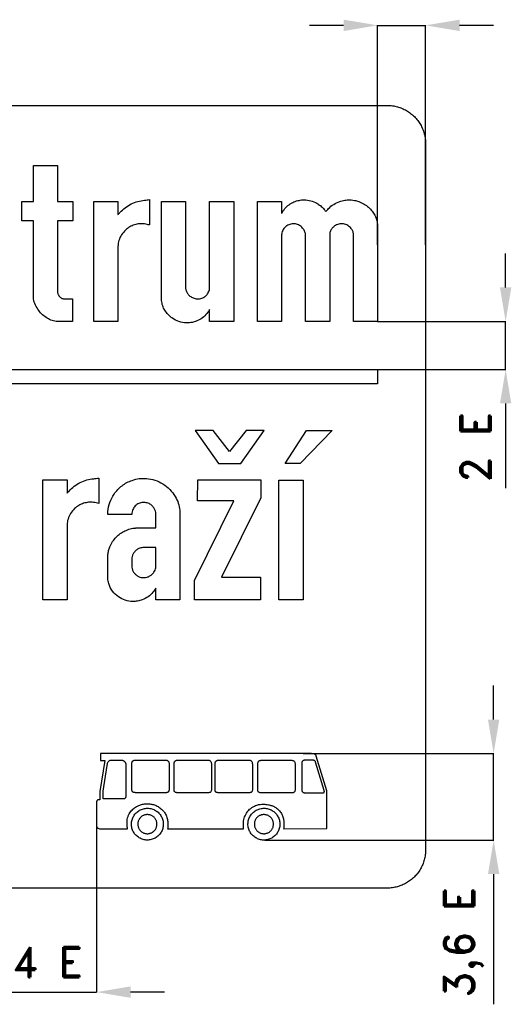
# Model space of a CAD drawing. Header units: millimetres. Extents: x -515 to 3121, y -2498 to 3941.
# Tile 4 of 5: x 1172 to 2401, y -194 to 2267. Entities that reach past the tile are written whole.
import ezdxf

# ---------------------------------------------------------------- set-up
doc = ezdxf.new("R2010")
doc.units = ezdxf.units.MM
doc.header["$LTSCALE"] = 5
doc.layers.add('Kóty', color=2, linetype='Continuous')
doc.layers.add('Značka', color=7, linetype='Continuous')
doc.styles.get("Standard").update_dxf_attribs({"font": 'romand.shx', "height": 75})

msp = doc.modelspace()

# ---------------------------------------------------------------- linework, layer by layer
at = {"layer": 'Kóty'}
for p, q in [((1982.1, 2252.8), (1897.1, 2252.8)), ((2067.1, 1704), (2067.1, 2253)), ((2187.1, 1704), (2187.1, 2253)), ((2357.1, 2252.8), (2272.1, 2252.8)), ((2387.1, 1597.8), (2387.1, 1682.8)), ((2067.1, 1512.8), (2387.3, 1512.8)), ((2067.1, 1392.8), (2387.3, 1392.8)), ((2387.1, 1307.8), (2387.1, 1095.8)), ((2357.1, 517.8), (2357.1, 602.8)), ((1881.3, 432.8), (2357.3, 432.8)), ((1364.4, 253.2), (1364.4, -163.4)), ((1785, 216.8), (2357.3, 216.8)), ((2357.1, 131.8), (2357.1, -193.7)), ((1534.4, -163.2), (1449.4, -163.2))]:
    msp.add_line(p, q, dxfattribs=at)
for points in [[(2067.1, 2252.8), (2187.1, 2252.8)], [(2387.1, 1392.8), (2387.1, 1512.8)], [(2357.1, 216.8), (2357.1, 432.8)], [(1124.4, -163.2), (1364.4, -163.2)]]:
    msp.add_lwpolyline(points, dxfattribs=at)
for points in [[(1982.1, 2267), (1982.1, 2238.6), (2067.1, 2252.8)], [(2272.1, 2267), (2272.1, 2238.6), (2187.1, 2252.8)], [(2373, 1597.8), (2401.3, 1597.8), (2387.1, 1512.8)], [(2373, 1307.8), (2401.3, 1307.8), (2387.1, 1392.8)], [(2343, 517.8), (2371.3, 517.8), (2357.1, 432.8)], [(2343, 131.8), (2371.3, 131.8), (2357.1, 216.8)], [(1449.4, -149), (1449.4, -177.4), (1364.4, -163.2)]]:
    msp.add_solid(points, dxfattribs=at)
at = {"layer": 'Značka', "color": 251}
for points in [[(471.1, 2052.8), (2091.1, 2052.8), (2091.4, 2052.8), (2091.8, 2052.8, -0.03218), (2104.2, 2051.9, -0.035443), (2116.4, 2049.4, -0.036267), (2128.2, 2045.4, -0.034421), (2139.3, 2039.8, -0.033721), (2149.6, 2032.9, -0.034085), (2159, 2024.7, -0.034209), (2167.2, 2015.4, -0.034229), (2174.1, 2005, -0.034044), (2179.6, 1993.9, -0.033412), (2183.7, 1982.1, -0.034127), (2186.2, 1969.9, -0.036745), (2187.1, 1957.5), (2187.1, 1957.2), (2187.1, 1956.8), (2187.1, 192.8), (2187.1, 192.4), (2187.1, 192, -0.03218), (2186.2, 179.6, -0.035443), (2183.7, 167.5, -0.036267), (2179.7, 155.7, -0.034421), (2174.1, 144.6, -0.033721), (2167.2, 134.2, -0.034085), (2159, 124.9, -0.034209), (2149.6, 116.7, -0.034229), (2139.3, 109.8, -0.034044), (2128.2, 104.2, -0.033412), (2116.4, 100.2, -0.034127), (2104.2, 97.6, -0.036745), (2091.8, 96.8), (2091.4, 96.8), (2091.1, 96.8), (471.1, 96.8)], [(1304.7, 1512.8), (1270.5, 1512.8, -0.005605), (1266.9, 1512.8, -0.016877), (1263.4, 1513, -0.074451), (1250.2, 1516.2, -0.057323), (1238.1, 1522.8, -0.053133), (1227, 1532, -0.045337), (1217.9, 1543.3, -0.057739), (1210.2, 1557.3, -0.096237), (1207, 1572.6, -0.014388), (1207, 1575.1, -0.004774), (1207.1, 1577.7), (1207.1, 1763.9), (1177.5, 1763.9), (1177.5, 1812.3), (1207.1, 1812.3), (1207.1, 1902.6), (1266.9, 1902.6), (1266.9, 1812.3), (1304.9, 1812.3), (1304.9, 1763.9), (1266.9, 1763.9), (1266.9, 1587.3, 0.002625), (1267.1, 1586.3, 0.007866), (1267.2, 1585.3, 0.036804), (1268, 1582.1, 0.043026), (1269.2, 1579, 0.05921), (1271.5, 1575.5, 0.062653), (1274.6, 1572.6, 0.060948), (1278, 1570.6, 0.064445), (1281.7, 1569.4, 0.020647), (1283.3, 1569.2, 0.006878), (1284.9, 1569.1), (1304.7, 1569.1), (1304.7, 1512.8)], [(1357.4, 1512.8), (1357.4, 1813), (1417.8, 1813), (1417.8, 1779.7, -0.001357), (1420.4, 1782.4, -0.004055), (1422.9, 1785, -0.034321), (1436, 1797, -0.05385), (1451, 1806.4, -0.054421), (1467.3, 1812.7, -0.03754), (1484.6, 1815.9, -0.008124), (1490.8, 1816.6, -0.002726), (1497, 1817.2), (1497, 1753.9, 0.006688), (1490.6, 1755.4, 0.020022), (1484.1, 1756.5, 0.051745), (1471.6, 1756.8, 0.059184), (1459.4, 1754.3, 0.063086), (1447.4, 1749, 0.054222), (1437, 1741, 0.063995), (1426.8, 1729.1, 0.078425), (1420.4, 1715, 0.032813), (1418.8, 1708.4, 0.02289), (1418.1, 1701.8, 0.003214), (1417.9, 1700.2), (1417.8, 1698.6), (1417.8, 1512.8), (1357.4, 1512.8)], [(1707.4, 1813), (1707.4, 1512.8), (1647.2, 1512.8), (1647.2, 1542.5, -0.00396), (1645.1, 1539.2, -0.011861), (1642.9, 1536, -0.062313), (1632.3, 1524.5, -0.064618), (1619, 1515.9, -0.066001), (1604.4, 1510.6, -0.065123), (1588.8, 1509.2, -0.075643), (1570.4, 1512.4, -0.078854), (1554, 1520.8, -0.057823), (1543.5, 1530.1, -0.046944), (1535.1, 1541.3, -0.024), (1532.1, 1546.4, -0.036856), (1529.8, 1551.8, -0.038175), (1528.2, 1558.4, -0.015778), (1527.2, 1565.1), (1527, 1567), (1526.8, 1568.8), (1526.8, 1813), (1587, 1813), (1587, 1597.7, 0.003415), (1587, 1596.6, 0.010268), (1587.1, 1595.5, 0.085128), (1589, 1588, 0.06705), (1593.1, 1581.3, 0.076219), (1599.9, 1574.8, 0.081181), (1608.3, 1570.7, 0.094664), (1619.3, 1569.1, 0.101699), (1630, 1571.8, 0.086809), (1637.7, 1576.9, 0.077493), (1643.4, 1584.2, 0.048045), (1645.7, 1589.1, 0.056644), (1646.9, 1594.3, 0.012604), (1647.1, 1595.8, 0.00419), (1647.2, 1597.3), (1647.2, 1813), (1707.4, 1813)], [(1766.9, 1512.8), (1766.9, 1813), (1827.1, 1813), (1827.1, 1783.1, -0.007667), (1831.1, 1789.1, -0.023053), (1835.5, 1794.9, -0.058057), (1845.8, 1804.5, -0.05976), (1858, 1811.5, -0.056695), (1870.6, 1815.5, -0.054628), (1883.7, 1816.6, -0.065524), (1899.9, 1814.5, -0.065807), (1915, 1808.2, -0.04448), (1924, 1802.2, -0.044558), (1931.8, 1794.8, -0.015105), (1934.9, 1791.1, -0.005029), (1937.8, 1787.3, -0.004275), (1941, 1791.1, -0.012786), (1944.3, 1794.8, -0.057955), (1957.3, 1805.5, -0.063961), (1972.4, 1812.7, -0.05041), (1984.8, 1815.9, -0.046754), (1997.5, 1816.6, -0.054106), (2012.7, 1814.7, -0.056289), (2027.1, 1809.5, -0.050384), (2038.9, 1802.4, -0.045981), (2049.2, 1793.2, -0.04497), (2057.1, 1783.5, -0.057324), (2062.8, 1772.4, -0.036847), (2065.2, 1764.8, -0.028178), (2066.6, 1756.8, -0.005482), (2066.8, 1754.4, -0.001832), (2067.1, 1752), (2067.1, 1512.8), (2007.2, 1512.8), (2007.2, 1727.3, 0.004685), (2007.2, 1729, 0.014109), (2007.1, 1730.7, 0.081641), (2005, 1738.3, 0.068914), (2000.8, 1745.2, 0.092291), (1992.3, 1752.8, 0.10264), (1981.8, 1756.6, 0.105001), (1970.1, 1756.3, 0.103269), (1959.6, 1751.4, 0.073758), (1953.7, 1745.8, 0.065688), (1949.5, 1738.9, 0.0417), (1948, 1734.9, 0.061324), (1947.3, 1730.7, 0.011808), (1947.3, 1729.7, 0.003921), (1947.3, 1728.8), (1947.3, 1512.8), (1887.1, 1512.8), (1887.1, 1726.1, 0.005403), (1887.1, 1728.1, 0.016253), (1887, 1730.2, 0.085366), (1884.7, 1738.7, 0.076563), (1879.7, 1746.2, 0.08913), (1871.6, 1753, 0.094709), (1861.7, 1756.4, 0.099053), (1850.4, 1756.2, 0.099279), (1840.2, 1751.8, 0.060731), (1835.1, 1747.6, 0.057242), (1831.2, 1742.4, 0.050205), (1828.7, 1737.3, 0.056344), (1827.4, 1731.8, 0.009573), (1827.2, 1730.7, 0.003193), (1827.1, 1729.5), (1827.1, 1512.8), (1766.9, 1512.8)], [(1230.1, 816.8), (1230.1, 1117), (1290.6, 1117), (1290.6, 1083.7, -0.001357), (1293.1, 1086.4, -0.004055), (1295.6, 1089, -0.034321), (1308.8, 1101, -0.05385), (1323.7, 1110.4, -0.054421), (1340.1, 1116.7, -0.03754), (1357.4, 1119.9, -0.008124), (1363.6, 1120.6, -0.002726), (1369.8, 1121.2), (1369.8, 1057.9, 0.006688), (1363.3, 1059.4, 0.020022), (1356.8, 1060.5, 0.051745), (1344.3, 1060.8, 0.059184), (1332.1, 1058.3, 0.063086), (1320.2, 1053, 0.054222), (1309.7, 1045, 0.063995), (1299.5, 1033.1, 0.078425), (1293.1, 1019, 0.032813), (1291.6, 1012.4, 0.02289), (1290.8, 1005.8, 0.003214), (1290.7, 1004.2), (1290.6, 1002.6), (1290.6, 816.8), (1230.1, 816.8)], [(1512.4, 816.8), (1512.5, 846.5, -0.007047), (1509.1, 841.2, -0.021165), (1505.4, 836.2, -0.069656), (1493.4, 824.9, -0.067934), (1478.8, 817.3, -0.051829), (1466.9, 814, -0.049909), (1454.6, 813.1, -0.074232), (1436.1, 816.1, -0.080216), (1419.3, 824.5, -0.088749), (1404.3, 839.2, -0.08636), (1395.1, 857.9, -0.029369), (1393.5, 864, -0.033407), (1392.7, 870.2, -0.00924), (1392.6, 872.4, -0.003073), (1392.5, 874.6), (1392.5, 926.6, -0.002302), (1392.6, 928.7, -0.006915), (1392.8, 930.7, -0.040582), (1394.6, 940.2, -0.034407), (1397.8, 949.4, -0.048979), (1404.6, 962.6, -0.052899), (1413.9, 974, -0.047215), (1423.8, 982.6, -0.04204), (1435.2, 989.3, -0.046738), (1448.1, 994.4, -0.060123), (1461.7, 996.6, -0.005087), (1463, 996.7, -0.001696), (1464.4, 996.8), (1512.7, 996.8), (1512.7, 1033, 0.002398), (1512.5, 1034.2, 0.007181), (1512.4, 1035.3, 0.062735), (1510.3, 1042.4, 0.066446), (1506.4, 1048.8, 0.082409), (1499.8, 1055.2, 0.080355), (1491.4, 1059.2, 0.094534), (1480.6, 1060.6, 0.096991), (1470, 1057.9, 0.094084), (1461.2, 1051.9, 0.104033), (1455.4, 1043.2, 0.05477), (1453.5, 1037.1, 0.017783), (1452.5, 1030.6), (1392.5, 1030.2, -0.002963), (1392.6, 1034.3, -0.00888), (1392.9, 1038.3, -0.065707), (1397.7, 1060.7, -0.068777), (1408.3, 1081.2, -0.085682), (1428.1, 1102.3, -0.085553), (1453.6, 1115.7, -0.055458), (1471.2, 1120, -0.053361), (1489.3, 1120.3, -0.061548), (1510.5, 1116.2, -0.06263), (1530.1, 1107, -0.064764), (1547.5, 1093.2, -0.062237), (1560.9, 1075.4, -0.055582), (1568.9, 1058.6, -0.068037), (1572.4, 1040.6, -0.007285), (1572.6, 1038.2, -0.002428), (1572.7, 1035.8), (1572.7, 816.8), (1512.4, 816.8)], [(1512.6, 947.8), (1482.7, 947.8, 0.002639), (1481.5, 947.8, 0.00792), (1480.4, 947.7, 0.04645), (1475.3, 946.9, 0.044053), (1470.3, 945.2, 0.068255), (1463.3, 941, 0.071103), (1457.7, 935, 0.067081), (1454.2, 928.7, 0.082003), (1452.7, 921.9, 0.007745), (1452.6, 921.1), (1452.6, 920.3), (1452.6, 900.7), (1452.6, 899.8, 0.007427), (1452.7, 898.9, 0.077219), (1454.5, 891.5, 0.067705), (1458.3, 884.7, 0.064861), (1463.4, 879.2, 0.069912), (1469.7, 875.3, 0.062566), (1476.1, 873.2, 0.05566), (1482.8, 872.6, 0.065072), (1490.8, 873.7, 0.076011), (1498, 876.9, 0.06113), (1503.1, 880.9, 0.044229), (1507.4, 885.9, 0.048458), (1510.7, 891.3, 0.081732), (1512.4, 897.3, 0.013307), (1512.5, 898.4, 0.004411), (1512.6, 899.5), (1512.6, 947.8)], [(1441.9, 244.7, -0.003728), (1441.3, 249.8, -0.01117), (1440.8, 254.8, -0.026528), (1440.6, 262, -0.037791), (1441.4, 269.2, -0.043313), (1443.2, 276, -0.046788), (1446.2, 282.4, -0.03693), (1449.3, 287.2, -0.030055), (1453.2, 291.6, -0.05514), (1462.1, 299, -0.061671), (1472.5, 304.1, -0.050046), (1481.6, 306.6, -0.042258), (1491.1, 307.4, -0.040207), (1500.2, 306.8, -0.046467), (1509, 304.6, -0.053494), (1518.3, 300.4, -0.051653), (1526.5, 294.4, -0.04283), (1532.2, 288.6, -0.046515), (1536.7, 281.8, -0.035287), (1539.3, 276.3, -0.033242), (1541.1, 270.5, -0.044761), (1542.7, 261, -0.032247), (1542.7, 251.4, -0.007075), (1542.5, 248, -0.002368), (1542.2, 244.6), (1732.2, 245.1, -0.004445), (1731.8, 249, -0.013419), (1731.5, 252.9, -0.033404), (1731.7, 260.4, -0.030958), (1732.9, 267.8, -0.062154), (1737.3, 280.9, -0.090141), (1745.2, 291.9, -0.034522), (1748.9, 295.2, -0.024272), (1753, 298.2, -0.030558), (1759, 301.6, -0.039226), (1765.4, 304.1, -0.047719), (1773.5, 306, -0.038568), (1781.9, 306.4, -0.023992), (1787.9, 306, -0.020968), (1793.9, 305.1, -0.034527), (1802.4, 302.9, -0.049464), (1810.4, 299.4, -0.063879), (1818.6, 293.4, -0.061349), (1825.2, 285.5, -0.056353), (1829.7, 277, -0.054204), (1832.2, 267.7, -0.022387), (1832.8, 263.3, -0.017125), (1833, 258.9, -0.016973), (1833, 253.4, -0.014844), (1832.5, 247.9, -0.00273), (1832.4, 246.4), (1832.2, 245), (1940.4, 245.5), (1940.4, 339.5), (1913.6, 426.4, 0.019599), (1913.1, 428, 0.062092), (1912.3, 429.5, 0.083674), (1910.8, 430.9, 0.06153), (1908.9, 431.8, 0.055241), (1906.5, 432.4, 0.024543), (1904, 432.6, 0.006464), (1901.7, 432.7, 0.002162), (1899.4, 432.8), (1374.5, 432.8), (1374.5, 415.5), (1385.2, 415.5), (1372.7, 338.5), (1372.5, 317.7), (1371.8, 317.6, 0.00818), (1371, 317.6, 0.009602), (1370.3, 317.5, 0.006619), (1369.5, 317.4, 0.020292), (1368.5, 317.3, 0.04892), (1367.6, 317, 0.087203), (1366.3, 316.1, 0.078278), (1365.4, 315, 0.055814), (1364.9, 313.9, 0.043219), (1364.6, 312.8, 0.019712), (1364.5, 312, 0.006566), (1364.4, 311.2), (1364.4, 253.2, 0.009432), (1364.5, 252, 0.028289), (1364.7, 250.9, 0.048898), (1365.1, 249.5, 0.060652), (1365.8, 248.3, 0.069383), (1366.9, 247.1, 0.052857), (1368.3, 246.2, 0.080136), (1371.7, 245.1, 0.035822), (1375.3, 244.8, 0.005189), (1376.9, 244.7, 0.001758), (1378.4, 244.7), (1441.9, 244.7)], [(1381.2, 319.7), (1381.1, 339.2), (1391.2, 403.2, -0.008173), (1391.6, 406.1, -0.023755), (1392.2, 408.9, -0.051595), (1393.4, 411.9, -0.099547), (1395.3, 414.4, -0.07688), (1397.2, 415.7, -0.057492), (1399.3, 416.4, -0.044459), (1401.8, 416.7, -0.014882), (1404.4, 416.7), (1424.6, 416.7, -0.014749), (1427, 416.6, -0.04537), (1429.4, 416.2, -0.047561), (1431.3, 415.5, -0.044417), (1433, 414.5, -0.046798), (1434.6, 413.2, -0.053483), (1435.8, 411.6, -0.051848), (1436.7, 409.8, -0.047983), (1437.3, 408, -0.04191), (1437.5, 405.7, -0.013799), (1437.5, 403.4), (1437.4, 329.3), (1437.4, 328.3, -0.006381), (1437.5, 327.3, -0.00834), (1437.4, 326.3, -0.007018), (1437.4, 325.2, -0.040025), (1437.1, 323.3, -0.108918), (1436.4, 321.7, -0.092082), (1435.4, 320.7, -0.084455), (1434.2, 320.1, -0.040256), (1433.4, 319.9, -0.013477), (1432.6, 319.8), (1381.2, 319.7)], [(1452.5, 402.8, 0.001995), (1452.6, 404.5, 0.005967), (1452.6, 406.3, -0.007084), (1452.7, 408.4, -0.040803), (1453, 410.5, -0.052146), (1453.5, 412.2, -0.063818), (1454.4, 413.7, -0.064646), (1455.6, 414.9, -0.063069), (1457, 415.8, -0.03213), (1457.9, 416.1, -0.027094), (1458.8, 416.4, -0.035228), (1460.5, 416.6, -0.011588), (1462.2, 416.7), (1533.8, 416.7, -0.001502), (1535.4, 416.7, -0.004441), (1537, 416.7, -0.027729), (1539.2, 416.5, -0.070018), (1541.3, 415.9, -0.078327), (1543, 414.9, -0.077395), (1544.4, 413.4, -0.102039), (1545.5, 410.4, -0.045484), (1545.8, 407.1, -0.004175), (1545.8, 406.3), (1545.8, 405.5), (1546, 343, -0.029212), (1545.5, 340.3, -0.097021), (1544.5, 337.9, -0.074866), (1543.3, 336.7, -0.069226), (1541.7, 335.8, -0.041528), (1540.5, 335.5, -0.013847), (1539.2, 335.2), (1465, 335.2, -0.001408), (1463.4, 335.2, -0.004235), (1461.7, 335.2, -0.021699), (1459.5, 335.3, -0.048737), (1457.3, 335.8, -0.06222), (1455.4, 336.5, -0.097026), (1454, 337.8, -0.092207), (1453.1, 339.4, -0.049999), (1452.6, 341.3, -0.032344), (1452.5, 343.6, -0.011131), (1452.5, 345.9), (1452.5, 402.8)], [(1558.2, 404.6, -0.012511), (1558.3, 407.5, -0.037241), (1558.8, 410.3, -0.041476), (1559.3, 412, -0.068472), (1560.2, 413.5, -0.066706), (1561.4, 414.7, -0.045653), (1562.8, 415.6, -0.028048), (1563.8, 416, -0.038071), (1564.8, 416.3, -0.04943), (1566.4, 416.5, -0.015901), (1568, 416.5), (1639.6, 416.5), (1641.2, 416.5, -0.003195), (1642.8, 416.5, -0.027876), (1645, 416.3, -0.076867), (1647.1, 415.8, -0.084034), (1648.8, 414.7, -0.071196), (1650.1, 413.1, -0.089994), (1651.3, 410.1, -0.051298), (1651.6, 406.9, -0.006647), (1651.6, 406.1), (1651.6, 405.4), (1651.7, 342.8, -0.029966), (1651.3, 340.1, -0.100496), (1650.3, 337.7, -0.077271), (1649.1, 336.5, -0.069259), (1647.5, 335.7, -0.041109), (1646.3, 335.3, -0.013748), (1645, 335.1), (1570.8, 335.1, -0.001443), (1569.2, 335.1, -0.004339), (1567.5, 335.1, -0.021736), (1565.3, 335.2, -0.048406), (1563, 335.6, -0.061969), (1561.2, 336.4, -0.097248), (1559.7, 337.6, -0.092574), (1558.8, 339.2, -0.050066), (1558.4, 341.1, -0.032278), (1558.2, 343.4, -0.011114), (1558.3, 345.7), (1558.2, 404.6)], [(1660.6, 402.6, 0.001863), (1660.7, 404.3, 0.005589), (1660.8, 406, -0.007071), (1660.9, 408.1, -0.03921), (1661.2, 410.2, -0.052035), (1661.7, 412, -0.070154), (1662.6, 413.5, -0.065824), (1663.8, 414.7, -0.045676), (1665.2, 415.5, -0.028018), (1666.2, 416, -0.038068), (1667.2, 416.3, -0.04964), (1668.8, 416.5, -0.015977), (1670.4, 416.5), (1742, 416.5), (1743.6, 416.5, -0.003259), (1745.2, 416.4, -0.027894), (1747.4, 416.3, -0.076666), (1749.5, 415.7, -0.083967), (1751.2, 414.6, -0.071356), (1752.5, 413, -0.090178), (1753.6, 410.1, -0.051145), (1754, 406.9, -0.006598), (1754, 406.1), (1754, 405.3), (1754.2, 342.8, -0.029222), (1753.7, 340.1, -0.097045), (1752.7, 337.7, -0.074957), (1751.4, 336.5, -0.069417), (1749.9, 335.6, -0.041589), (1748.7, 335.3, -0.013866), (1747.4, 335), (1673.2, 335, -0.001418), (1671.5, 335, -0.004265), (1669.9, 335, -0.021689), (1667.6, 335.1, -0.048564), (1665.4, 335.6, -0.062072), (1663.6, 336.3, -0.097159), (1662.1, 337.6, -0.092442), (1661.2, 339.2, -0.049999), (1660.8, 341.1, -0.03226), (1660.6, 343.4, -0.011107), (1660.6, 345.7), (1660.6, 402.6)], [(1767.4, 402.3, 0.001902), (1767.5, 404.1, 0.005706), (1767.6, 405.8, -0.007045), (1767.6, 407.9, -0.039528), (1767.9, 410, -0.052268), (1768.4, 411.7, -0.070091), (1769.3, 413.2, -0.065625), (1770.5, 414.4, -0.045339), (1771.9, 415.3, -0.027911), (1772.9, 415.7, -0.038303), (1773.9, 416, -0.050087), (1775.5, 416.2, -0.016111), (1777.1, 416.2), (1848.7, 416.2), (1850.3, 416.2, -0.003305), (1851.9, 416.2, -0.028027), (1854.1, 416, -0.076991), (1856.2, 415.5, -0.084118), (1857.9, 414.4, -0.071067), (1859.2, 412.8, -0.089775), (1860.4, 409.8, -0.051391), (1860.7, 406.6, -0.006686), (1860.7, 405.8), (1860.7, 405.1), (1860.9, 342.5, -0.029206), (1860.4, 339.8, -0.096996), (1859.4, 337.4, -0.074884), (1858.2, 336.2, -0.069237), (1856.6, 335.4, -0.041456), (1855.4, 335, -0.013824), (1854.1, 334.8), (1779.9, 334.8, -0.001454), (1778.3, 334.8, -0.004374), (1776.6, 334.8, -0.021744), (1774.4, 334.9, -0.048289), (1772.2, 335.3, -0.061969), (1770.3, 336.1, -0.097542), (1768.9, 337.3, -0.092713), (1768, 338.9, -0.049846), (1767.5, 340.8, -0.031939), (1767.4, 343.1, -0.011003), (1767.4, 345.4), (1767.4, 402.3)], [(1877.4, 358.1), (1877.5, 341.7, 0.007998), (1877.6, 340.9, 0.023944), (1877.8, 340.1, 0.082423), (1878.7, 338.1, 0.086534), (1880.2, 336.5, 0.06741), (1881.8, 335.6, 0.049943), (1883.5, 335.1, 0.042326), (1885.8, 334.8, 0.014006), (1888.1, 334.8), (1930.1, 334.8, 0.032107), (1931.4, 334.9, 0.112536), (1932.6, 335.4, 0.073746), (1933.1, 335.9, 0.053383), (1933.4, 336.5, 0.066968), (1933.8, 337.6, 0.0519), (1933.9, 338.8, 0.02409), (1933.8, 339.6, 0.008026), (1933.7, 340.4), (1912, 411.6, 0.008997), (1911.7, 412.3, 0.027192), (1911.4, 413, 0.056225), (1910.7, 414.1, 0.054886), (1909.8, 414.9, 0.049429), (1908.8, 415.5, 0.051578), (1907.8, 415.9, 0.033619), (1906.9, 416.1, 0.011082), (1906, 416.2), (1886.2, 416.2, 0.015887), (1884.5, 416.2, 0.047897), (1882.7, 416, 0.077087), (1880.7, 415.3, 0.094945), (1879.1, 413.9, 0.079406), (1878.2, 412.4, 0.059501), (1877.7, 410.6, 0.028167), (1877.6, 409.4, 0.009478), (1877.6, 408.2), (1877.4, 358.1)], [(1531.4, 256.5), (1531.4, 256.3), (1531.4, 256, -0.031622), (1531, 250.8, -0.035938), (1529.9, 245.7, -0.037068), (1528.2, 240.8, -0.034705), (1525.8, 236.2, -0.033871), (1522.8, 231.9, -0.034453), (1519.3, 228.1, -0.034635), (1515.4, 224.7, -0.034416), (1511, 221.9, -0.034354), (1506.3, 219.6, -0.034373), (1501.3, 218, -0.034319), (1496.2, 217, -0.034197), (1491, 216.8, -0.034285), (1485.8, 217.2, -0.03454), (1480.7, 218.3, -0.034491), (1475.8, 220, -0.034242), (1471.2, 222.4, -0.034236), (1466.9, 225.3, -0.034434), (1463, 228.8, -0.034448), (1459.6, 232.7, -0.034363), (1456.8, 237.1, -0.034423), (1454.5, 241.8, -0.034709), (1452.9, 246.7, -0.034676), (1451.9, 251.9, -0.034312), (1451.7, 257, -0.034291), (1452.1, 262.2, -0.034598), (1453.2, 267.3, -0.03465), (1454.9, 272.2, -0.034455), (1457.3, 276.8, -0.034425), (1460.2, 281.1, -0.034461), (1463.7, 285, -0.034417), (1467.7, 288.4, -0.034293), (1472.1, 291.2, -0.034261), (1476.8, 293.5, -0.034313), (1481.7, 295, -0.034409), (1486.9, 296, -0.034431), (1492.1, 296.3, -0.034351), (1497.3, 295.9, -0.034269), (1502.3, 294.8, -0.034275), (1507.3, 293.1, -0.034313), (1511.9, 290.7, -0.034397), (1516.2, 287.8, -0.034578), (1520.1, 284.3, -0.034542), (1523.5, 280.3, -0.034449), (1526.3, 275.9, -0.034316), (1528.6, 271.3, -0.034), (1530.2, 266.3, -0.03296), (1531.1, 261.5, -0.034915), (1531.4, 256.5)], [(1822.7, 256.5), (1822.7, 256.3), (1822.7, 256, -0.030919), (1822.3, 250.8, -0.03582), (1821.2, 245.7, -0.037182), (1819.5, 240.8, -0.034755), (1817.1, 236.2, -0.033908), (1814.1, 231.9, -0.034493), (1810.6, 228.1, -0.034646), (1806.7, 224.7, -0.034348), (1802.3, 221.9, -0.03427), (1797.6, 219.6, -0.034391), (1792.6, 218, -0.03439), (1787.5, 217, -0.034227), (1782.3, 216.8, -0.034257), (1777.1, 217.2, -0.034449), (1772, 218.3, -0.034462), (1767.1, 220, -0.034362), (1762.5, 222.4, -0.034335), (1758.2, 225.3, -0.034412), (1754.3, 228.8, -0.034403), (1750.9, 232.7, -0.034375), (1748.1, 237.1, -0.034395), (1745.8, 241.8, -0.034512), (1744.2, 246.7, -0.034581), (1743.2, 251.9, -0.034615), (1743, 257, -0.03456), (1743.4, 262.2, -0.034388), (1744.5, 267.3, -0.034354), (1746.2, 272.2, -0.034466), (1748.6, 276.8, -0.034536), (1751.5, 281.1, -0.034497), (1755, 285, -0.034447), (1759, 288.4, -0.034354), (1763.4, 291.2, -0.034319), (1768.1, 293.5, -0.034275), (1773, 295, -0.0343), (1778.2, 296, -0.034386), (1783.4, 296.3, -0.034397), (1788.6, 295.9, -0.03434), (1793.7, 294.8, -0.034303), (1798.6, 293.1, -0.034313), (1803.2, 290.7, -0.034353), (1807.5, 287.8, -0.034415), (1811.4, 284.3, -0.034472), (1814.8, 280.3, -0.034695), (1817.6, 275.9, -0.034455), (1819.9, 271.3, -0.033601), (1821.5, 266.3, -0.032879), (1822.4, 261.5, -0.035974), (1822.7, 256.5)], [(1515.5, 256.5), (1515.5, 256.7), (1515.5, 256.8, 0.031049), (1515.2, 260, 0.036054), (1514.6, 263, 0.037415), (1513.6, 266, 0.034921), (1512.1, 268.7, 0.03396), (1510.3, 271.3, 0.034284), (1508.2, 273.6, 0.034382), (1505.9, 275.7, 0.034377), (1503.2, 277.4, 0.034439), (1500.4, 278.7, 0.034457), (1497.4, 279.7, 0.034366), (1494.3, 280.2, 0.034115), (1491.2, 280.4, 0.034213), (1488.1, 280.2, 0.034724), (1485, 279.5, 0.034608), (1482.1, 278.5, 0.033949), (1479.3, 277, 0.033981), (1476.7, 275.3, 0.034579), (1474.4, 273.2, 0.034727), (1472.3, 270.8, 0.034618), (1470.6, 268.2, 0.03443), (1469.3, 265.4, 0.03416), (1468.3, 262.4, 0.034282), (1467.8, 259.3, 0.034792), (1467.6, 256.2, 0.034835), (1467.8, 253.1, 0.034485), (1468.5, 250, 0.034335), (1469.5, 247.1, 0.034226), (1471, 244.3, 0.034306), (1472.7, 241.7, 0.034719), (1474.8, 239.4, 0.034736), (1477.2, 237.4, 0.034123), (1479.8, 235.7, 0.033995), (1482.7, 234.3, 0.034448), (1485.6, 233.4, 0.034591), (1488.7, 232.8, 0.034374), (1491.8, 232.7, 0.034266), (1495, 232.9, 0.034209), (1498, 233.6, 0.034273), (1501, 234.6, 0.034485), (1503.8, 236, 0.034484), (1506.4, 237.8, 0.034388), (1508.7, 239.9, 0.034301), (1510.7, 242.2, 0.034265), (1512.4, 244.9, 0.03437), (1513.8, 247.7, 0.034472), (1514.7, 250.7, 0.033292), (1515.3, 253.6, 0.034734), (1515.5, 256.5)], [(1806.8, 256.5), (1806.8, 256.7), (1806.8, 256.8, 0.032793), (1806.5, 260, 0.035924), (1805.9, 263, 0.036649), (1804.8, 266, 0.034645), (1803.4, 268.7, 0.033983), (1801.6, 271.3, 0.034602), (1799.5, 273.6, 0.034715), (1797.2, 275.7, 0.034261), (1794.5, 277.4, 0.034182), (1791.7, 278.7, 0.034437), (1788.7, 279.7, 0.034432), (1785.6, 280.2, 0.034187), (1782.5, 280.4, 0.034214), (1779.4, 280.2, 0.034505), (1776.3, 279.5, 0.034525), (1773.4, 278.5, 0.034269), (1770.6, 277, 0.034219), (1768, 275.3, 0.034428), (1765.7, 273.2, 0.034501), (1763.6, 270.8, 0.034506), (1761.9, 268.2, 0.034457), (1760.6, 265.4, 0.034395), (1759.6, 262.4, 0.034453), (1759.1, 259.3, 0.034626), (1758.9, 256.2, 0.034598), (1759.1, 253.1, 0.034414), (1759.8, 250, 0.034409), (1760.8, 247.1, 0.034484), (1762.3, 244.3, 0.034478), (1764, 241.7, 0.03444), (1766.1, 239.4, 0.034421), (1768.5, 237.4, 0.034313), (1771.1, 235.7, 0.034323), (1774, 234.3, 0.034409), (1776.9, 233.4, 0.03442), (1780, 232.8, 0.034315), (1783.2, 232.7, 0.034302), (1786.3, 232.9, 0.0344), (1789.3, 233.6, 0.034332), (1792.3, 234.6, 0.034174), (1795.1, 236, 0.034267), (1797.7, 237.8, 0.034572), (1800, 239.9, 0.034554), (1802, 242.2, 0.03437), (1803.7, 244.9, 0.034376), (1805.1, 247.7, 0.03443), (1806, 250.7, 0.032919), (1806.6, 253.6, 0.033643), (1806.8, 256.5)]]:
    msp.add_lwpolyline(points, format="xyb", dxfattribs=at)
for points in [[(495.1, 1356.8), (495.1, 1392.8), (2067.1, 1392.8), (2067.1, 1356.8), (495.1, 1356.8)], [(1669, 1158), (1725.3, 1158), (1783.4, 1240.5), (1738.4, 1240.5), (1697.1, 1188), (1655.9, 1240.5), (1610.9, 1240.5), (1669, 1158)], [(1889.4, 1240.5), (1953.2, 1240.5), (1873.2, 1158), (1835.7, 1158), (1889.4, 1240.5)], [(1609.5, 816.8), (1609.5, 865.7), (1707.3, 1064.5), (1617.1, 1064.5), (1617.3, 1117), (1774.9, 1117), (1774.9, 1071.9), (1677.2, 873.4), (1774.6, 873.4), (1774.6, 816.8), (1609.5, 816.8)], [(1820.4, 816.8), (1820.4, 1116.4), (1880.9, 1116.4), (1880.9, 816.8), (1820.4, 816.8)]]:
    msp.add_lwpolyline(points, dxfattribs=at)

# ---------------------------------------------------------------- texts
at = {"layer": 'Kóty', "char_height": 75, "attachment_point": 5, "rotation": 90}
for s, insert in [('\\A1;2 E', (2312.1, 1198.3)), ('\\A1;3,6 E', (2282.1, -38.3))]:
    msp.add_mtext(s, dxfattribs=dict(at, insert=insert))
at = {"layer": 'Kóty', "insert": (1241.9, -88.2), "char_height": 75, "attachment_point": 5}
msp.add_mtext('\\A1;4 E', dxfattribs=at)

doc.saveas('drawing.dxf')
